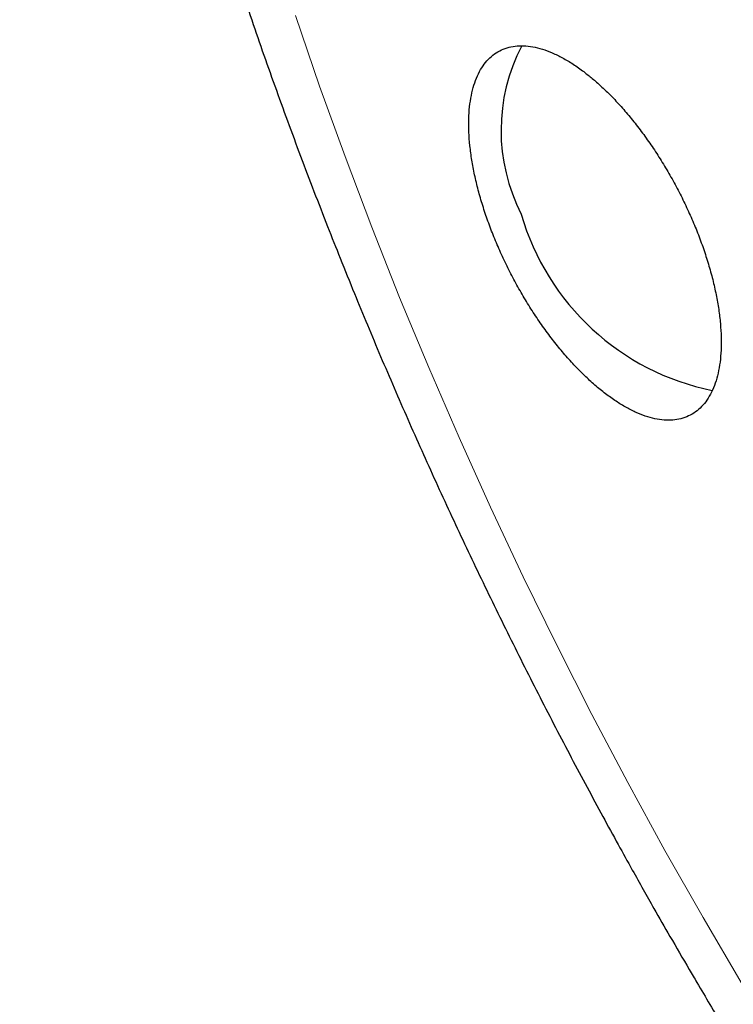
# Model space of a CAD drawing. Header units: millimetres. Extents: x 8 to 303, y 12 to 424.
# Tile 20 of 78: x 257.06 to 260.54, y 165.82 to 170.61. Entities that reach past the tile are written whole.
import ezdxf

# ---------------------------------------------------------------- set-up
doc = ezdxf.new("R2010")
doc.units = ezdxf.units.MM

msp = doc.modelspace()

# ---------------------------------------------------------------- linework, layer by layer
at = {"color": 252, "linetype": 'Continuous', "lineweight": 0, "flags": 128}
msp.add_lwpolyline([(260.7749, 165.5937), (260.5797, 165.9147), (260.3893, 166.2389), (260.2038, 166.5659), (260.0233, 166.8955), (259.848, 167.2275), (259.678, 167.5616), (259.5135, 167.8977), (259.3544, 168.2355), (259.201, 168.5748), (259.0533, 168.9153), (258.9114, 169.2568), (258.7755, 169.5991), (258.6456, 169.9419), (258.5218, 170.2851), (258.4042, 170.6283)], dxfattribs=at)
at = {"color": 7, "linetype": 'Continuous', "lineweight": 30}
for centre, radius, start, end in [((260.2975, 170.0696), 0.8922, 152.4963, 207.1887), ((260.6769, 170.0003), 1.2209, 196.0908, 258.5318)]:
    msp.add_arc(centre, radius, start, end, dxfattribs=at)
for points, knots in [([(260.9615, 185.0451), (260.951, 185.039), (260.9071, 185.014), (260.8309, 184.9682), (260.733, 184.9076), (260.6361, 184.8452), (260.5402, 184.7811), (260.4453, 184.7152), (260.3515, 184.6477), (260.2587, 184.5784), (260.1669, 184.5074), (260.0762, 184.4347), (259.9865, 184.3604), (259.8979, 184.2843), (259.8105, 184.2065), (259.7241, 184.127), (259.6388, 184.0459), (259.5547, 183.963), (259.4717, 183.8785), (259.3899, 183.7923), (259.3093, 183.7044), (259.2298, 183.6149), (259.1515, 183.5237), (259.0745, 183.4308), (258.9987, 183.3363), (258.9241, 183.2401), (258.8507, 183.1423), (258.7787, 183.0428), (258.7079, 182.9417), (258.6384, 182.839), (258.5703, 182.7347), (258.5034, 182.6287), (258.4379, 182.5212), (258.3738, 182.4121), (258.311, 182.3013), (258.2496, 182.189), (258.1897, 182.0752), (258.1311, 181.9598), (258.074, 181.8429), (258.0183, 181.7244), (257.9641, 181.6045), (257.9114, 181.483), (257.8601, 181.3601), (257.8104, 181.2358), (257.7622, 181.11), (257.7155, 180.9828), (257.6703, 180.8542), (257.6267, 180.7242), (257.5847, 180.5928), (257.5442, 180.4602), (257.5053, 180.3262), (257.468, 180.191), (257.4323, 180.0545), (257.3982, 179.9167), (257.3658, 179.7777), (257.3349, 179.6376), (257.3057, 179.4963), (257.2782, 179.3539), (257.2522, 179.2103), (257.2279, 179.0657), (257.2053, 178.92), (257.1843, 178.7733), (257.1649, 178.6256), (257.1472, 178.4769), (257.1312, 178.3272), (257.1168, 178.1767), (257.104, 178.0252), (257.093, 177.8728), (257.0835, 177.7196), (257.0757, 177.5656), (257.0696, 177.4107), (257.0651, 177.2551), (257.0622, 177.0987), (257.061, 176.9416), (257.0615, 176.7838), (257.0635, 176.6253), (257.0672, 176.4662), (257.0725, 176.3064), (257.0794, 176.1459), (257.088, 175.9849), (257.0981, 175.8233), (257.1099, 175.6612), (257.1232, 175.4985), (257.1382, 175.3353), (257.1547, 175.1716), (257.1728, 175.0074), (257.1925, 174.8428), (257.2138, 174.6777), (257.2366, 174.5123), (257.261, 174.3464), (257.287, 174.1801), (257.3145, 174.0135), (257.3436, 173.8465), (257.3742, 173.6792), (257.4063, 173.5116), (257.44, 173.3436), (257.4752, 173.1754), (257.5119, 173.007), (257.5502, 172.8383), (257.5899, 172.6693), (257.6312, 172.5001), (257.6739, 172.3308), (257.7182, 172.1612), (257.7639, 171.9914), (257.8112, 171.8215), (257.8599, 171.6515), (257.9102, 171.4812), (257.9619, 171.3109), (258.015, 171.1404), (258.0697, 170.9698), (258.1259, 170.7991), (258.1835, 170.6283), (258.2426, 170.4574), (258.3032, 170.2864), (258.3653, 170.1153), (258.4289, 169.944), (258.494, 169.7727), (258.5584, 169.6071), (258.6241, 169.4416), (258.6887, 169.282), (258.7545, 169.1227), (258.8189, 168.9696), (258.8844, 168.8167), (258.951, 168.6641), (259.0187, 168.5119), (259.0873, 168.3601), (259.157, 168.2086), (259.2277, 168.0575), (259.2993, 167.907), (259.3719, 167.7569), (259.4454, 167.6074), (259.5198, 167.4585), (259.595, 167.3104), (259.6709, 167.1633), (259.7473, 167.0174), (259.8239, 166.8732), (259.9001, 166.7322), (259.9735, 166.5981), (260.0392, 166.4797), (260.0973, 166.3762), (260.1583, 166.2685), (260.202, 166.1926), (260.2281, 166.1472)], [0, 0, 0, 0, 0.002097, 0.00872, 0.015347, 0.021978, 0.028614, 0.035256, 0.041904, 0.048561, 0.055226, 0.0619, 0.068585, 0.075281, 0.081989, 0.08871, 0.095445, 0.102194, 0.108958, 0.115738, 0.122534, 0.129348, 0.13618, 0.143029, 0.149898, 0.156787, 0.163695, 0.170624, 0.177573, 0.184543, 0.191534, 0.198547, 0.205582, 0.212638, 0.219715, 0.226815, 0.233936, 0.241079, 0.248243, 0.255428, 0.262633, 0.26986, 0.277106, 0.284372, 0.291657, 0.298961, 0.306283, 0.313622, 0.320978, 0.328351, 0.335739, 0.343142, 0.350559, 0.35799, 0.365433, 0.372888, 0.380355, 0.387833, 0.39532, 0.402817, 0.410322, 0.417835, 0.425355, 0.432882, 0.440415, 0.447954, 0.455498, 0.463045, 0.470597, 0.478152, 0.485711, 0.493271, 0.500835, 0.508399, 0.515966, 0.523533, 0.531102, 0.538671, 0.54624, 0.55381, 0.561379, 0.568949, 0.576518, 0.584087, 0.591656, 0.599224, 0.606792, 0.614359, 0.621926, 0.629492, 0.637058, 0.644623, 0.652189, 0.659754, 0.667319, 0.674884, 0.68245, 0.690016, 0.697583, 0.705151, 0.71272, 0.720291, 0.727863, 0.735437, 0.743014, 0.750594, 0.758178, 0.765765, 0.773357, 0.780953, 0.788556, 0.796165, 0.803781, 0.811405, 0.819039, 0.826683, 0.834339, 0.842008, 0.848903, 0.856581, 0.86347, 0.870356, 0.87724, 0.88412, 0.890997, 0.89787, 0.904739, 0.911603, 0.91846, 0.925311, 0.932151, 0.93898, 0.945793, 0.952582, 0.959336, 0.966035, 0.972632, 0.979015, 0.984806, 0.989256, 0.993571, 1, 1, 1, 1]), ([(259.8082, 170.3554), (259.7908, 170.3679), (259.7561, 170.3931), (259.7048, 170.4234), (259.6548, 170.4479), (259.6063, 170.466), (259.5597, 170.4775), (259.5153, 170.4824), (259.4733, 170.4809), (259.4342, 170.4728), (259.3982, 170.4579), (259.3654, 170.4366), (259.3363, 170.4091), (259.311, 170.3755), (259.2898, 170.3359), (259.2728, 170.2907), (259.26, 170.2403), (259.2516, 170.1852), (259.2477, 170.1256), (259.2483, 170.0622), (259.2532, 169.9952), (259.2625, 169.9254), (259.2762, 169.8532), (259.2939, 169.7793), (259.3156, 169.7038), (259.3411, 169.6277), (259.3703, 169.5513), (259.4028, 169.4753), (259.4385, 169.3999), (259.4771, 169.3258), (259.5184, 169.2535), (259.562, 169.1835), (259.6077, 169.1161), (259.6551, 169.0519), (259.704, 168.9913), (259.7541, 168.9345), (259.805, 168.8822), (259.8563, 168.8346), (259.9078, 168.7921), (259.9592, 168.7549), (260.0098, 168.7234), (260.0596, 168.6978), (260.108, 168.6785), (260.1549, 168.6655), (260.1998, 168.6589), (260.2423, 168.6588), (260.282, 168.6654), (260.3189, 168.6786), (260.3525, 168.6983), (260.3826, 168.7242), (260.4088, 168.7565), (260.431, 168.7947), (260.4492, 168.8385), (260.4631, 168.8876), (260.4725, 168.9416), (260.4775, 169.0001), (260.4781, 169.0628), (260.4743, 169.1288), (260.466, 169.1979), (260.4534, 169.2695), (260.4367, 169.3433), (260.416, 169.4184), (260.3914, 169.4943), (260.3631, 169.5706), (260.3313, 169.6469), (260.2964, 169.7225), (260.2585, 169.7969), (260.2178, 169.8697), (260.1748, 169.9403), (260.1296, 170.0084), (260.0825, 170.0734), (260.0339, 170.135), (259.9841, 170.1927), (259.9366, 170.2428), (259.8918, 170.2858), (259.8499, 170.3228), (259.8221, 170.3445), (259.8082, 170.3554)], [0, 0, 0, 0, 0.013596, 0.027241, 0.040887, 0.054483, 0.068077, 0.08172, 0.095362, 0.108956, 0.122592, 0.136276, 0.149961, 0.163596, 0.177187, 0.190827, 0.204467, 0.218057, 0.231517, 0.245027, 0.258536, 0.271995, 0.285299, 0.298651, 0.312002, 0.325305, 0.338496, 0.351735, 0.364973, 0.378164, 0.391335, 0.404552, 0.417769, 0.430941, 0.44419, 0.457486, 0.470782, 0.484032, 0.497425, 0.510865, 0.524305, 0.537699, 0.55124, 0.564828, 0.578417, 0.591958, 0.605586, 0.619263, 0.63294, 0.646568, 0.660184, 0.673848, 0.687512, 0.701127, 0.714633, 0.728188, 0.741743, 0.755248, 0.768598, 0.781997, 0.795395, 0.808745, 0.821963, 0.835229, 0.848495, 0.861713, 0.87488, 0.888094, 0.901308, 0.914475, 0.927691, 0.940954, 0.954217, 0.967434, 0.978285, 0.989149, 1, 1, 1, 1]), ([(260.2281, 166.1472), (260.2592, 166.0935), (260.3028, 166.0184), (260.3677, 165.9081), (260.4231, 165.8148), (260.4898, 165.7037), (260.5605, 165.5873), (260.6352, 165.4657), (260.7132, 165.3404), (260.7938, 165.2125), (260.8768, 165.0825), (260.9618, 164.9511), (261.0486, 164.8186), (261.1371, 164.6854), (261.2272, 164.5516), (261.3187, 164.4175), (261.4115, 164.2832), (261.5057, 164.1489), (261.601, 164.0147), (261.6976, 163.8807), (261.7953, 163.7469), (261.894, 163.6135), (261.9938, 163.4805), (262.0947, 163.348), (262.1965, 163.216), (262.2994, 163.0846), (262.4031, 162.9537), (262.5078, 162.8236), (262.6134, 162.6941), (262.7198, 162.5654), (262.8272, 162.4374), (262.9353, 162.3102), (263.0443, 162.1838), (263.1541, 162.0583), (263.2647, 161.9337), (263.376, 161.81), (263.4882, 161.6872), (263.601, 161.5653), (263.7146, 161.4445), (263.8289, 161.3246), (263.9439, 161.2058), (264.0595, 161.088), (264.1759, 160.9712), (264.2929, 160.8556), (264.4105, 160.7411), (264.5288, 160.6276), (264.6477, 160.5154), (264.7672, 160.4042), (264.8873, 160.2943), (265.0079, 160.1856), (265.1291, 160.078), (265.2509, 159.9718), (265.3732, 159.8667), (265.496, 159.7629), (265.6193, 159.6604), (265.7431, 159.5593), (265.8674, 159.4594), (265.9922, 159.3608), (266.1174, 159.2637), (266.2431, 159.1678), (266.3692, 159.0734), (266.4957, 158.9803), (266.6227, 158.8887), (266.75, 158.7985), (266.8777, 158.7097), (267.0057, 158.6224), (267.1341, 158.5366), (267.2629, 158.4522), (267.3919, 158.3694), (267.5213, 158.288), (267.651, 158.2082), (267.7809, 158.13), (267.9111, 158.0533), (268.0416, 157.9782), (268.1722, 157.9047), (268.3031, 157.8328), (268.4343, 157.7625), (268.5655, 157.6939), (268.697, 157.6269), (268.8286, 157.5615), (268.9604, 157.4979), (269.0922, 157.4359), (269.2242, 157.3756), (269.3562, 157.3171), (269.4883, 157.2603), (269.6205, 157.2052), (269.7527, 157.1519), (269.8848, 157.1003), (270.017, 157.0505), (270.1492, 157.0025), (270.2812, 156.9564), (270.4133, 156.912), (270.5452, 156.8694), (270.677, 156.8287), (270.8087, 156.7898), (270.9402, 156.7528), (271.0715, 156.7176), (271.2027, 156.6843), (271.3336, 156.6529), (271.4643, 156.6233), (271.5947, 156.5956), (271.7248, 156.5698), (271.8546, 156.5459), (271.9841, 156.5239), (272.1133, 156.5038), (272.242, 156.4856), (272.3704, 156.4694), (272.4984, 156.455), (272.6259, 156.4425), (272.753, 156.4319), (272.8796, 156.4233), (273.0058, 156.4165), (273.1314, 156.4117), (273.2565, 156.4087), (273.381, 156.4077), (273.505, 156.4085), (273.6284, 156.4113), (273.7512, 156.4159), (273.8734, 156.4224), (273.9949, 156.4308), (274.1159, 156.4411), (274.2361, 156.4533), (274.3557, 156.4673), (274.4746, 156.4832), (274.5928, 156.5009), (274.7103, 156.5205), (274.8271, 156.5419), (274.9431, 156.5652), (275.0583, 156.5903), (275.1729, 156.6172), (275.2866, 156.646), (275.3995, 156.6766), (275.5117, 156.709), (275.623, 156.7432), (275.7335, 156.7792), (275.8432, 156.817), (275.9521, 156.8565), (276.06, 156.8979), (276.1672, 156.9411), (276.2734, 156.986), (276.3788, 157.0327), (276.4832, 157.0811), (276.5868, 157.1313), (276.6895, 157.1833), (276.7911, 157.237), (276.8814, 157.2865), (276.9373, 157.3187), (276.96, 157.3319)], [0, 0, 0, 0, 0.007619, 0.010655, 0.015702, 0.020938, 0.026554, 0.032416, 0.038471, 0.044675, 0.050999, 0.05742, 0.063922, 0.07049, 0.077115, 0.08379, 0.090506, 0.097259, 0.104045, 0.11086, 0.117701, 0.124565, 0.13145, 0.138354, 0.145276, 0.152214, 0.159167, 0.166133, 0.173112, 0.180104, 0.187106, 0.194119, 0.201143, 0.208175, 0.215217, 0.222267, 0.229325, 0.236391, 0.243464, 0.250545, 0.257632, 0.264726, 0.271827, 0.278934, 0.286047, 0.293166, 0.30029, 0.30742, 0.314556, 0.321697, 0.328843, 0.335994, 0.34315, 0.350311, 0.357476, 0.364646, 0.371821, 0.378999, 0.386182, 0.39337, 0.400561, 0.407756, 0.414955, 0.422157, 0.429363, 0.436572, 0.443784, 0.450999, 0.458217, 0.465438, 0.472661, 0.479886, 0.487113, 0.494342, 0.501572, 0.508803, 0.516036, 0.523268, 0.530501, 0.537734, 0.544966, 0.552197, 0.559427, 0.566655, 0.573881, 0.581105, 0.588325, 0.595542, 0.602754, 0.609962, 0.617165, 0.624362, 0.631553, 0.638737, 0.645914, 0.653083, 0.660243, 0.667394, 0.674536, 0.681667, 0.688788, 0.695898, 0.702995, 0.710081, 0.717153, 0.724213, 0.731259, 0.738291, 0.745308, 0.752311, 0.759298, 0.766271, 0.773228, 0.780169, 0.787095, 0.794005, 0.800899, 0.807778, 0.814641, 0.821488, 0.82832, 0.835136, 0.841938, 0.848725, 0.855498, 0.862258, 0.869003, 0.875736, 0.882457, 0.889166, 0.895863, 0.90255, 0.909227, 0.915895, 0.922554, 0.929206, 0.93585, 0.942489, 0.949122, 0.95575, 0.962375, 0.968997, 0.975617, 0.982236, 0.988854, 0.995474, 1, 1, 1, 1])]:
    msp.add_open_spline(points, degree=3, knots=knots, dxfattribs=at)

doc.saveas('drawing.dxf')
